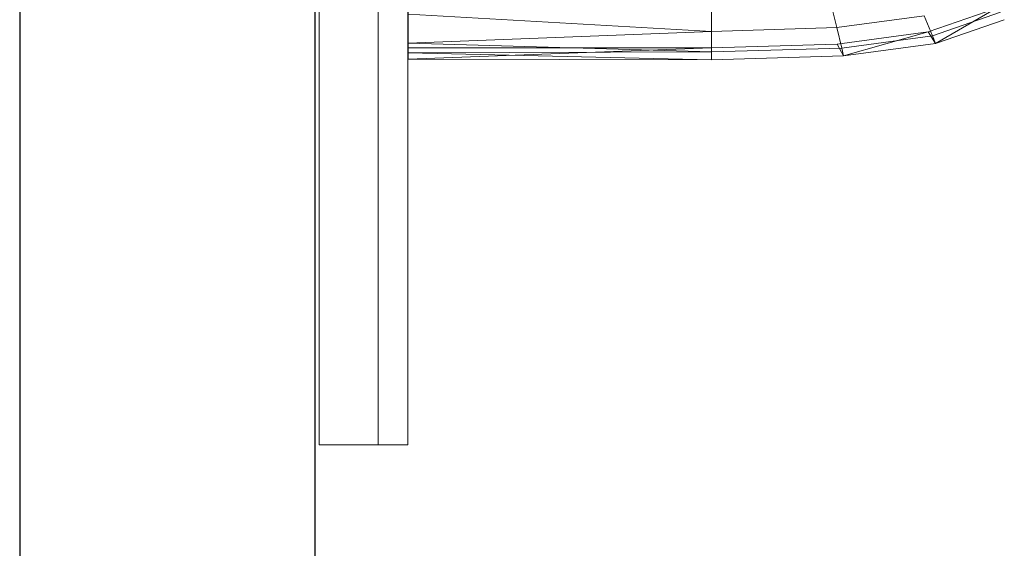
# Model space of a CAD drawing. Header units: metres. Extents: x 397.7 to 427.5, y 12.7 to 28.4.
# Tile 26 of 85: x 404.337 to 404.67, y 26.189 to 26.368. Entities that reach past the tile are written whole.
import ezdxf

# ---------------------------------------------------------------- set-up
doc = ezdxf.new("R2010")
doc.units = ezdxf.units.M
for name, color, linetype, lineweight in [('02_MOBILIARIO', 7, 'Continuous', 18), ('A-DETL-____-MBND', 7, 'Continuous', 18), ('A-GENM-____-OTLN', 7, 'Continuous', 18), ('A-WALL-____-MCUT', 7, 'Continuous', 25), ('A-WALL-____-OTLN', 7, 'Continuous', 25)]:
    doc.layers.add(name, color=color, linetype=linetype, lineweight=lineweight)

# ---------------------------------------------------------------- blocks, each defined once
blk = doc.blocks.new('Family - Rentamans P4-153903-07_PCI_P4')
at = {"layer": 'A-DETL-____-MBND', "color": 253, "true_color": 0xaaaaaa}
for p, q in [((0, 0.36146), (0, 0.00406)), ((0.10273, 0.02147), (0.10273, 0.00966)), ((0.1422, 0.02264), (0.14508, 0.01092)), ((0.17596, 0.00947), (0.19894, 0.01737)), ((0.17848, 0.00552), (0.19894, 0.01737)), ((0, 0.01543), (0, 0.00569)), ((0, 0.01543), (0.10273, 0.00966)), ((0.14508, 0.01092), (0.17461, 0.0149)), ((0.17461, 0.0149), (0.17751, 0.00814)), ((0.17751, 0.00814), (0.2005, 0.0161)), ((0.17848, 0.00552), (0.20176, 0.01359)), ((0.14508, 0.01092), (0.10273, 0.00966)), ((0.14508, 0.01092), (0.14679, 0.004)), ((0.10273, 0.00966), (0, 0.00569)), ((0.10273, 0.00966), (0.10273, 0.00269)), ((0.14525, 0.00536), (0.17596, 0.00947)), ((0.14679, 0.004), (0.17751, 0.00814)), ((0.14736, 0.00133), (0.17596, 0.00947)), ((0.17596, 0.00947), (0.17848, 0.00552)), ((0.17751, 0.00814), (0.17848, 0.00552)), ((0, 0.00569), (0, 0.00244)), ((0, 0.00569), (0.10273, 0.00269)), ((0, 0.00406), (0.10273, 0.00411)), ((0, 0.00026), (0.10273, 0.00411)), ((0, 0.00026), (0, 0.00406)), ((0.10273, 0.0041), (0.14525, 0.00536)), ((0.10273, 0.0041), (0.10273, 0)), ((0.10273, 0.00269), (0.14679, 0.004)), ((0.14736, 0.00133), (0.14525, 0.00536)), ((0.14679, 0.004), (0.14736, 0.00133)), ((0.14736, 0.00133), (0.17848, 0.00552)), ((0.10273, 0.00269), (0, 0.00244)), ((0, 0.00244), (0, 0.00026)), ((0, 0.00244), (0.10273, 0)), ((0, 0.00026), (0.10273, 0)), ((0.10273, 0.00269), (0.10273, 0)), ((0.10273, 0), (0.14736, 0.00133))]:
    blk.add_line(p, q, dxfattribs=at)
blk = doc.blocks.new('Family - Evans P4-154019-07_PCI_P4')
at = {"layer": 'A-WALL-____-MCUT', "color": 253, "true_color": 0xaaaaaa}
for p, q in [((4.54879, 0.1), (0, 0.1)), ((0, 0), (4.54879, 0))]:
    blk.add_line(p, q, dxfattribs=at)
at = {"layer": 'A-WALL-____-OTLN', "color": 253, "true_color": 0xaaaaaa}
for p, q in [((4.54879, 0.1), (0, 0.1)), ((0, 0), (4.54879, 0))]:
    blk.add_line(p, q, dxfattribs=at)
at = {"layer": 'A-WALL-____-OTLN', "color": 253, "lineweight": 18, "true_color": 0xaaaaaa}
blk.add_line((0, 0), (4.54879, 0), dxfattribs=at)
blk = doc.blocks.new('Family - LONDR55-XX_ZZ-ARQ-CAA-M3D-Londres55-153713-07_PCI_P4')
at = {"layer": 'A-GENM-____-OTLN', "color": 253, "true_color": 0xaaaaaa}
for p, q in [((0.6, 0.03), (0, 0.03)), ((0, 0.03), (0, 0.01)), ((0, 0.03), (0, 0.01)), ((0.6, 0.03), (0, 0.03)), ((0, 0.01), (0.6, 0.01)), ((0, 0.01), (0.6, 0.01)), ((0.6, 0.01), (0, 0.01)), ((0, 0.01), (0, 0)), ((0, 0), (0, 0.01)), ((0, 0.01), (0.6, 0.01)), ((0, 0), (0.6, 0)), ((0.6, 0), (0, 0))]:
    blk.add_line(p, q, dxfattribs=at)
blk = doc.blocks.new('Family - Mirall P4-154513-07_PCI_P4')
blk.add_blockref('Family - LONDR55-XX_ZZ-ARQ-CAA-M3D-Londres55-153713-07_PCI_P4', (0, 0))
blk = doc.blocks.new('LONDR55-XX_ZZ-ARQ-CAA-M3D-Londres55_ifc-1-07_PCI_P4')
at = {"layer": '02_MOBILIARIO', "color": 253, "lineweight": 18, "true_color": 0xaaaaaa}
blk.add_blockref('Family - Rentamans P4-153903-07_PCI_P4', (404.46838, 26.35405), dxfattribs=at)
at = {"layer": 'A-GENM-____-OTLN', "color": 253, "lineweight": 18, "true_color": 0xaaaaaa, "rotation": 90}
blk.add_blockref('Family - Mirall P4-154513-07_PCI_P4', (404.46831, 26.22386), dxfattribs=at)
at = {"layer": 'A-WALL-____-OTLN', "color": 253, "lineweight": 18, "true_color": 0xaaaaaa, "rotation": 90}
blk.add_blockref('Family - Evans P4-154019-07_PCI_P4', (404.43698, 23.51946), dxfattribs=at)

msp = doc.modelspace()

# ---------------------------------------------------------------- block references
at = {"lineweight": 5}
msp.add_blockref('LONDR55-XX_ZZ-ARQ-CAA-M3D-Londres55_ifc-1-07_PCI_P4', (0, 0), dxfattribs=at)

doc.saveas('drawing.dxf')
